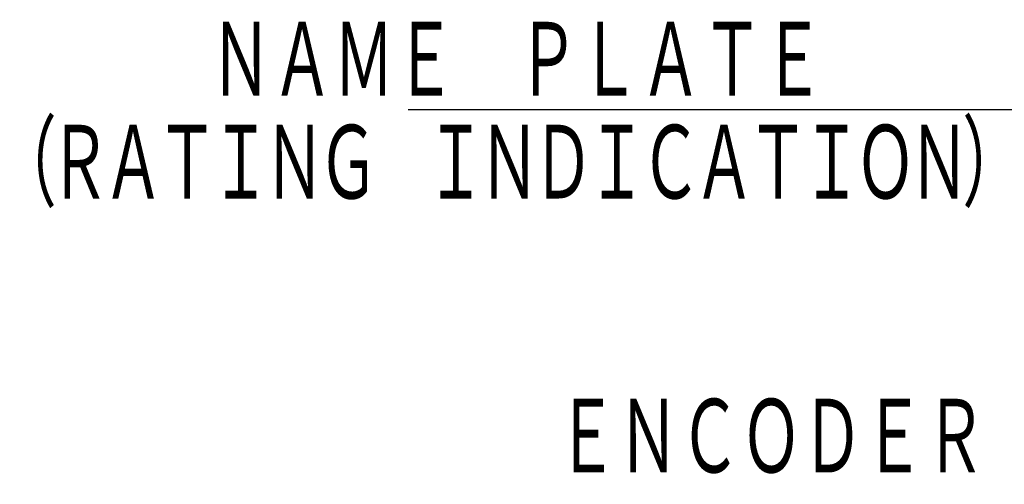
# Model space of a CAD drawing. Header units: millimetres. Extents: x 0 to 1076, y 0 to 742.
# Tile 82 of 134: x 173 to 272, y 572 to 619. Entities that reach past the tile are written whole.
import ezdxf

# ---------------------------------------------------------------- set-up
doc = ezdxf.new("R2010")
doc.units = ezdxf.units.MM
doc.header["$LTSCALE"] = 0.454724
doc.layers.add('NoLayerName_001', color=7, linetype='Continuous')
doc.styles.get("Standard").update_dxf_attribs({"font": 'txt', "bigfont": 'extfont2'})
doc.dimstyles.get("Standard").update_dxf_attribs({"dimtxt": 2.5, "dimasz": 2.5, "dimexe": 1, "dimexo": 1, "dimtad": 1, "dimdec": 3, "dimzin": 0, "dimdsep": 46, "dimtxsty": 'Standard', "dimcen": 2.5, "dimadec": 3, "dimazin": 0, "dimtfac": 0.75, "dimtdec": 3, "dimtmove": 0, "dimatfit": 3, "dimfxl": 1, "dimarcsym": 0})

msp = doc.modelspace()

# ---------------------------------------------------------------- texts
at = {"layer": 'NoLayerName_001', "color": 3, "linetype": 'Continuous', "lineweight": 13, "char_height": 8.4, "attachment_point": 9, "line_spacing_factor": 0.6}
for s, insert in [('\\A1;\\W0.6667;ＮＡＭＥ\u3000ＰＬＡＴＥ\u3000\u3000\u3000\u3000', (278.412166, 610.631245)), ('\\A1;\\W0.6667;ＥＮＣＯＤＥＲ', (270.004819, 572.78327))]:
    msp.add_mtext(s, dxfattribs=dict(at, insert=insert))
at = {"layer": 'NoLayerName_001', "color": 3, "lineweight": 13, "insert": (170.582169, 600.131248), "char_height": 8.39999962, "attachment_point": 7}
msp.add_mtext('\\A1;\\W0.6667;\\T0.8750;（ＲＡＴＩＮＧ\u3000ＩＮＤＩＣＡＴＩＯＮ）', dxfattribs=at)

# ---------------------------------------------------------------- leaders
at = {"layer": 'NoLayerName_001', "color": 3, "linetype": 'Continuous', "lineweight": 13, "annotation_type": 0, "has_hookline": 1, "hookline_direction": 1, "text_width": 66.40332}
msp.add_leader([(384.179761, 502.5), (285.037166, 610.006245), (279.037166, 610.006245)], dimstyle='Standard', override={"dimtxt": 8.4, "dimasz": 6, "dimldrblk": 'OPEN30'}, dxfattribs=at)

doc.saveas('drawing.dxf')
